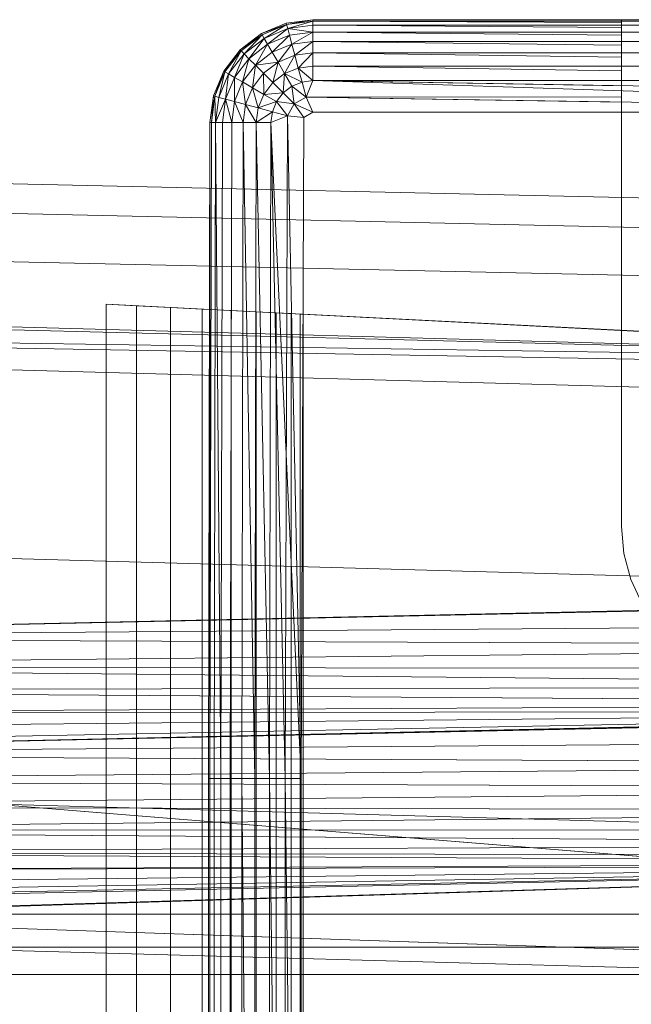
# Model space of a CAD drawing. Header units: metres. Extents: x 397.7 to 427.5, y 12.7 to 28.4.
# Tile 83 of 142: x 407.2228 to 407.3099, y 27.2862 to 27.4264. Entities that reach past the tile are written whole.
import ezdxf

# ---------------------------------------------------------------- set-up
doc = ezdxf.new("R2010")
doc.units = ezdxf.units.M
doc.layers.add('A-DETL-____-MBND', color=7, linetype='Continuous', lineweight=18)

# ---------------------------------------------------------------- blocks, each defined once
blk = doc.blocks.new('Family - Inodor P2-153281-05_CLI_AIRE_P2')
at = {"layer": 'A-DETL-____-MBND', "color": 253, "true_color": 0xaaaaaa}
for p, q in [((0.56991, 0.40094), (0.57344, 0.40241)), ((0.56991, 0.40094), (0.57344, 0.40241)), ((0.56991, 0.40094), (0.57344, 0.40241)), ((0.57344, 0.40241), (0.56991, 0.40094)), ((0.57344, 0.40241), (0.57723, 0.40291)), ((0.57344, 0.40241), (0.57723, 0.40291)), ((0.57344, 0.40241), (0.57723, 0.40291)), ((0.57723, 0.40291), (0.57344, 0.40241)), ((0.57349, 0.40221), (0.57344, 0.40241)), ((0.57349, 0.40221), (0.57344, 0.40241)), ((0.57344, 0.40241), (0.57349, 0.40221)), ((0.57723, 0.40291), (0.57349, 0.40221)), ((0.57723, 0.40291), (0.57349, 0.40221)), ((0.57723, 0.40271), (0.57349, 0.40221)), ((0.57723, 0.40271), (0.57349, 0.40221)), ((0.57723, 0.40271), (0.57349, 0.40221)), ((0.57723, 0.40271), (0.57365, 0.40164)), ((0.57723, 0.40271), (0.57365, 0.40164)), ((0.57723, 0.40291), (0.71226, 0.40291)), ((0.57723, 0.40291), (0.71226, 0.40291)), ((0.57723, 0.40291), (0.71226, 0.40291)), ((0.57723, 0.40271), (0.57723, 0.40291)), ((0.71226, 0.40291), (0.57723, 0.40291)), ((0.62119, 0.40284), (0.57723, 0.40291)), ((0.57723, 0.40271), (0.57723, 0.40291)), ((0.62119, 0.40284), (0.57723, 0.40291)), ((0.57723, 0.40291), (0.57723, 0.40271)), ((0.71226, 0.40271), (0.57723, 0.40271)), ((0.57723, 0.40211), (0.57723, 0.40271)), ((0.62119, 0.40271), (0.57723, 0.40271)), ((0.62119, 0.40251), (0.57723, 0.40271)), ((0.57723, 0.40271), (0.62119, 0.40271)), ((0.57723, 0.40211), (0.57723, 0.40271)), ((0.62119, 0.40251), (0.57723, 0.40271)), ((0.57723, 0.40271), (0.57723, 0.40211)), ((0.62119, 0.4029), (0.67979, 0.4029)), ((0.62119, 0.4029), (0.62119, 0.40284)), ((0.62119, 0.40271), (0.62119, 0.40284)), ((0.62119, 0.40251), (0.62119, 0.40271)), ((0.62119, 0.40211), (0.62119, 0.40251)), ((0.57349, 0.40221), (0.56991, 0.40094)), ((0.57349, 0.40221), (0.56991, 0.40094)), ((0.57349, 0.40221), (0.57001, 0.40077)), ((0.57349, 0.40221), (0.57001, 0.40077)), ((0.57349, 0.40221), (0.57001, 0.40077)), ((0.57349, 0.40221), (0.57031, 0.40025)), ((0.57349, 0.40221), (0.57031, 0.40025)), ((0.57365, 0.40164), (0.57031, 0.40025)), ((0.57365, 0.40164), (0.57031, 0.40025)), ((0.57365, 0.40164), (0.57031, 0.40025)), ((0.57365, 0.40164), (0.57079, 0.39941)), ((0.57365, 0.40164), (0.57079, 0.39941)), ((0.57365, 0.40164), (0.57349, 0.40221)), ((0.57365, 0.40164), (0.57349, 0.40221)), ((0.57349, 0.40221), (0.57365, 0.40164)), ((0.57723, 0.40211), (0.57365, 0.40164)), ((0.57723, 0.40211), (0.57365, 0.40164)), ((0.57723, 0.40211), (0.57365, 0.40164)), ((0.5739, 0.4007), (0.57365, 0.40164)), ((0.57723, 0.40114), (0.57365, 0.40164)), ((0.57365, 0.40164), (0.57723, 0.40114)), ((0.57365, 0.40164), (0.5739, 0.4007)), ((0.57365, 0.40164), (0.5739, 0.4007)), ((0.57723, 0.40114), (0.5739, 0.4007)), ((0.57723, 0.40114), (0.5739, 0.4007)), ((0.57723, 0.40114), (0.5739, 0.4007)), ((0.57723, 0.40114), (0.57424, 0.39942)), ((0.57723, 0.40114), (0.57424, 0.39942)), ((0.71226, 0.40211), (0.57723, 0.40211)), ((0.57723, 0.40211), (0.57723, 0.40114)), ((0.62119, 0.40211), (0.57723, 0.40211)), ((0.62119, 0.40179), (0.57723, 0.40211)), ((0.57723, 0.40211), (0.62119, 0.40211)), ((0.57723, 0.40211), (0.57723, 0.40114)), ((0.57723, 0.40114), (0.57723, 0.40211)), ((0.62119, 0.40179), (0.57723, 0.40211)), ((0.71226, 0.40114), (0.57723, 0.40114)), ((0.57723, 0.39982), (0.57723, 0.40114)), ((0.62119, 0.40114), (0.57723, 0.40114)), ((0.62119, 0.40071), (0.57723, 0.40114)), ((0.57723, 0.40114), (0.62119, 0.40114)), ((0.57723, 0.39982), (0.57723, 0.40114)), ((0.62119, 0.40071), (0.57723, 0.40114)), ((0.57723, 0.40114), (0.57723, 0.39982)), ((0.62119, 0.40179), (0.62119, 0.40211)), ((0.62119, 0.40114), (0.62119, 0.40179)), ((0.62119, 0.40071), (0.62119, 0.40114)), ((0.56687, 0.39862), (0.56991, 0.40094)), ((0.56687, 0.39862), (0.56991, 0.40094)), ((0.56687, 0.39862), (0.56991, 0.40094)), ((0.56991, 0.40094), (0.56687, 0.39862)), ((0.57001, 0.40077), (0.56687, 0.39862)), ((0.57001, 0.40077), (0.56687, 0.39862)), ((0.57001, 0.40077), (0.56702, 0.39847)), ((0.57001, 0.40077), (0.56702, 0.39847)), ((0.57001, 0.40077), (0.56702, 0.39847)), ((0.57001, 0.40077), (0.56744, 0.39805)), ((0.57001, 0.40077), (0.56744, 0.39805)), ((0.57031, 0.40025), (0.56744, 0.39805)), ((0.57031, 0.40025), (0.56744, 0.39805)), ((0.57031, 0.40025), (0.56744, 0.39805)), ((0.57031, 0.40025), (0.56812, 0.39736)), ((0.57031, 0.40025), (0.56812, 0.39736)), ((0.57001, 0.40077), (0.56991, 0.40094)), ((0.57001, 0.40077), (0.56991, 0.40094)), ((0.56991, 0.40094), (0.57001, 0.40077)), ((0.57031, 0.40025), (0.57001, 0.40077)), ((0.57031, 0.40025), (0.57001, 0.40077)), ((0.57001, 0.40077), (0.57031, 0.40025)), ((0.57079, 0.39941), (0.57031, 0.40025)), ((0.57079, 0.39941), (0.57031, 0.40025)), ((0.57031, 0.40025), (0.57079, 0.39941)), ((0.5739, 0.4007), (0.57079, 0.39941)), ((0.5739, 0.4007), (0.57079, 0.39941)), ((0.5739, 0.4007), (0.57079, 0.39941)), ((0.5739, 0.4007), (0.57145, 0.39827)), ((0.5739, 0.4007), (0.57145, 0.39827)), ((0.57424, 0.39942), (0.5739, 0.4007)), ((0.57424, 0.39942), (0.5739, 0.4007)), ((0.5739, 0.4007), (0.57424, 0.39942)), ((0.57723, 0.39982), (0.57424, 0.39942)), ((0.57723, 0.39982), (0.57424, 0.39942)), ((0.57723, 0.39982), (0.57424, 0.39942)), ((0.57723, 0.39982), (0.57466, 0.39785)), ((0.57723, 0.39982), (0.57466, 0.39785)), ((0.71226, 0.39982), (0.57723, 0.39982)), ((0.57723, 0.39819), (0.57723, 0.39982)), ((0.62119, 0.39982), (0.57723, 0.39982)), ((0.62119, 0.39929), (0.57723, 0.39982)), ((0.57723, 0.39982), (0.62119, 0.39982)), ((0.57723, 0.39819), (0.57723, 0.39982)), ((0.62119, 0.39929), (0.57723, 0.39982)), ((0.57723, 0.39982), (0.57723, 0.39819)), ((0.62119, 0.39982), (0.62119, 0.40071)), ((0.62119, 0.39929), (0.62119, 0.39982)), ((0.56455, 0.39558), (0.56687, 0.39862)), ((0.56455, 0.39558), (0.56687, 0.39862)), ((0.56455, 0.39558), (0.56687, 0.39862)), ((0.56687, 0.39862), (0.56455, 0.39558)), ((0.56687, 0.39862), (0.56472, 0.39548)), ((0.56687, 0.39862), (0.56472, 0.39548)), ((0.56702, 0.39847), (0.56472, 0.39548)), ((0.56702, 0.39847), (0.56472, 0.39548)), ((0.56702, 0.39847), (0.56472, 0.39548)), ((0.56702, 0.39847), (0.56524, 0.39518)), ((0.56702, 0.39847), (0.56524, 0.39518)), ((0.56702, 0.39847), (0.56687, 0.39862)), ((0.56702, 0.39847), (0.56687, 0.39862)), ((0.56687, 0.39862), (0.56702, 0.39847)), ((0.56744, 0.39805), (0.56702, 0.39847)), ((0.56744, 0.39805), (0.56702, 0.39847)), ((0.56702, 0.39847), (0.56744, 0.39805)), ((0.57079, 0.39941), (0.56812, 0.39736)), ((0.57079, 0.39941), (0.56812, 0.39736)), ((0.57079, 0.39941), (0.56812, 0.39736)), ((0.57079, 0.39941), (0.56906, 0.39643)), ((0.57079, 0.39941), (0.56906, 0.39643)), ((0.57145, 0.39827), (0.56906, 0.39643)), ((0.57145, 0.39827), (0.56906, 0.39643)), ((0.57145, 0.39827), (0.56906, 0.39643)), ((0.57145, 0.39827), (0.57079, 0.39941)), ((0.57145, 0.39827), (0.57079, 0.39941)), ((0.57079, 0.39941), (0.57145, 0.39827)), ((0.57424, 0.39942), (0.57145, 0.39827)), ((0.57424, 0.39942), (0.57145, 0.39827)), ((0.57424, 0.39942), (0.57145, 0.39827)), ((0.57227, 0.39686), (0.57145, 0.39827)), ((0.57227, 0.39686), (0.57145, 0.39827)), ((0.57145, 0.39827), (0.57227, 0.39686)), ((0.57424, 0.39942), (0.57227, 0.39686)), ((0.57424, 0.39942), (0.57227, 0.39686)), ((0.57466, 0.39785), (0.57424, 0.39942)), ((0.57466, 0.39785), (0.57424, 0.39942)), ((0.57424, 0.39942), (0.57466, 0.39785)), ((0.57723, 0.39819), (0.57466, 0.39785)), ((0.57723, 0.39819), (0.57466, 0.39785)), ((0.57723, 0.39819), (0.57466, 0.39785)), ((0.57723, 0.39819), (0.57515, 0.39603)), ((0.57723, 0.39819), (0.57515, 0.39603)), ((0.71226, 0.39819), (0.57723, 0.39819)), ((0.57723, 0.39631), (0.57723, 0.39819)), ((0.62119, 0.39819), (0.57723, 0.39819)), ((0.62119, 0.39758), (0.57723, 0.39819)), ((0.57723, 0.39819), (0.62119, 0.39819)), ((0.57723, 0.39631), (0.57723, 0.39819)), ((0.62119, 0.39758), (0.57723, 0.39819)), ((0.57723, 0.39819), (0.57723, 0.39631)), ((0.62119, 0.39819), (0.62119, 0.39929)), ((0.62119, 0.39758), (0.62119, 0.39819)), ((0.56744, 0.39805), (0.56524, 0.39518)), ((0.56744, 0.39805), (0.56524, 0.39518)), ((0.56744, 0.39805), (0.56524, 0.39518)), ((0.56744, 0.39805), (0.56608, 0.3947)), ((0.56744, 0.39805), (0.56608, 0.3947)), ((0.56812, 0.39736), (0.56608, 0.3947)), ((0.56812, 0.39736), (0.56608, 0.3947)), ((0.56812, 0.39736), (0.56608, 0.3947)), ((0.56812, 0.39736), (0.56722, 0.39404)), ((0.56812, 0.39736), (0.56722, 0.39404)), ((0.56812, 0.39736), (0.56744, 0.39805)), ((0.56812, 0.39736), (0.56744, 0.39805)), ((0.56744, 0.39805), (0.56812, 0.39736)), ((0.56906, 0.39643), (0.56812, 0.39736)), ((0.56906, 0.39643), (0.56812, 0.39736)), ((0.56812, 0.39736), (0.56906, 0.39643)), ((0.57227, 0.39686), (0.56906, 0.39643)), ((0.57227, 0.39686), (0.56906, 0.39643)), ((0.57227, 0.39686), (0.57021, 0.39528)), ((0.57227, 0.39686), (0.57021, 0.39528)), ((0.57227, 0.39686), (0.57021, 0.39528)), ((0.57227, 0.39686), (0.57154, 0.39395)), ((0.57227, 0.39686), (0.57154, 0.39395)), ((0.57466, 0.39785), (0.57227, 0.39686)), ((0.57466, 0.39785), (0.57227, 0.39686)), ((0.57466, 0.39785), (0.57227, 0.39686)), ((0.57321, 0.39523), (0.57227, 0.39686)), ((0.57321, 0.39523), (0.57227, 0.39686)), ((0.57227, 0.39686), (0.57321, 0.39523)), ((0.57466, 0.39785), (0.57321, 0.39523)), ((0.57466, 0.39785), (0.57321, 0.39523)), ((0.57515, 0.39603), (0.57466, 0.39785)), ((0.57515, 0.39603), (0.57466, 0.39785)), ((0.57466, 0.39785), (0.57515, 0.39603)), ((0.62119, 0.39631), (0.62119, 0.39758)), ((0.56308, 0.39205), (0.56455, 0.39558)), ((0.56308, 0.39205), (0.56455, 0.39558)), ((0.56308, 0.39205), (0.56455, 0.39558)), ((0.56455, 0.39558), (0.56308, 0.39205)), ((0.56455, 0.39558), (0.56328, 0.392)), ((0.56455, 0.39558), (0.56328, 0.392)), ((0.56472, 0.39548), (0.56328, 0.392)), ((0.56472, 0.39548), (0.56328, 0.392)), ((0.56472, 0.39548), (0.56328, 0.392)), ((0.56472, 0.39548), (0.56385, 0.39184)), ((0.56472, 0.39548), (0.56385, 0.39184)), ((0.56472, 0.39548), (0.56455, 0.39558)), ((0.56472, 0.39548), (0.56455, 0.39558)), ((0.56455, 0.39558), (0.56472, 0.39548)), ((0.56524, 0.39518), (0.56472, 0.39548)), ((0.56524, 0.39518), (0.56472, 0.39548)), ((0.56472, 0.39548), (0.56524, 0.39518)), ((0.56906, 0.39643), (0.56722, 0.39404)), ((0.56906, 0.39643), (0.56722, 0.39404)), ((0.56906, 0.39643), (0.56722, 0.39404)), ((0.56906, 0.39643), (0.56863, 0.39322)), ((0.56906, 0.39643), (0.56863, 0.39322)), ((0.57021, 0.39528), (0.56906, 0.39643)), ((0.57021, 0.39528), (0.56906, 0.39643)), ((0.56906, 0.39643), (0.57021, 0.39528)), ((0.57515, 0.39603), (0.57321, 0.39523)), ((0.57515, 0.39603), (0.57321, 0.39523)), ((0.57515, 0.39603), (0.57321, 0.39523)), ((0.57723, 0.39631), (0.57515, 0.39603)), ((0.57723, 0.39631), (0.57515, 0.39603)), ((0.57723, 0.39631), (0.57515, 0.39603)), ((0.57515, 0.39603), (0.57569, 0.39402)), ((0.57723, 0.39423), (0.57515, 0.39603)), ((0.57515, 0.39603), (0.57569, 0.39402)), ((0.57515, 0.39603), (0.57723, 0.39423)), ((0.57515, 0.39603), (0.57569, 0.39402)), ((0.71226, 0.39631), (0.57723, 0.39631)), ((0.57723, 0.39631), (0.57723, 0.39423)), ((0.62119, 0.39631), (0.57723, 0.39631)), ((0.62119, 0.39563), (0.57723, 0.39631)), ((0.57723, 0.39631), (0.62119, 0.39631)), ((0.57723, 0.39631), (0.57723, 0.39423)), ((0.57723, 0.39423), (0.57723, 0.39631)), ((0.62119, 0.39563), (0.57723, 0.39631)), ((0.62119, 0.39563), (0.62119, 0.39631)), ((0.62119, 0.39423), (0.62119, 0.39563)), ((0.56524, 0.39518), (0.56385, 0.39184)), ((0.56524, 0.39518), (0.56385, 0.39184)), ((0.56524, 0.39518), (0.56385, 0.39184)), ((0.56524, 0.39518), (0.56479, 0.39159)), ((0.56524, 0.39518), (0.56479, 0.39159)), ((0.56608, 0.3947), (0.56479, 0.39159)), ((0.56608, 0.3947), (0.56479, 0.39159)), ((0.56608, 0.3947), (0.56479, 0.39159)), ((0.56608, 0.3947), (0.56524, 0.39518)), ((0.56608, 0.3947), (0.56524, 0.39518)), ((0.56524, 0.39518), (0.56608, 0.3947)), ((0.56608, 0.3947), (0.56607, 0.39125)), ((0.56608, 0.3947), (0.56607, 0.39125)), ((0.56722, 0.39404), (0.56607, 0.39125)), ((0.56722, 0.39404), (0.56607, 0.39125)), ((0.56722, 0.39404), (0.56607, 0.39125)), ((0.56722, 0.39404), (0.56608, 0.3947)), ((0.56722, 0.39404), (0.56608, 0.3947)), ((0.56608, 0.3947), (0.56722, 0.39404)), ((0.56863, 0.39322), (0.56722, 0.39404)), ((0.56863, 0.39322), (0.56722, 0.39404)), ((0.56722, 0.39404), (0.56863, 0.39322)), ((0.56722, 0.39404), (0.56764, 0.39083)), ((0.56722, 0.39404), (0.56764, 0.39083)), ((0.57021, 0.39528), (0.56863, 0.39322)), ((0.57021, 0.39528), (0.56863, 0.39322)), ((0.57021, 0.39528), (0.56863, 0.39322)), ((0.57154, 0.39395), (0.57021, 0.39528)), ((0.57154, 0.39395), (0.57021, 0.39528)), ((0.57021, 0.39528), (0.57154, 0.39395)), ((0.57021, 0.39528), (0.57026, 0.39228)), ((0.57021, 0.39528), (0.57026, 0.39228)), ((0.57321, 0.39523), (0.57154, 0.39395)), ((0.57321, 0.39523), (0.57154, 0.39395)), ((0.57321, 0.39523), (0.57154, 0.39395)), ((0.57321, 0.39523), (0.57301, 0.39248)), ((0.57321, 0.39523), (0.57301, 0.39248)), ((0.57425, 0.39343), (0.57321, 0.39523)), ((0.57569, 0.39402), (0.57321, 0.39523)), ((0.57321, 0.39523), (0.57569, 0.39402)), ((0.57321, 0.39523), (0.57425, 0.39343)), ((0.57321, 0.39523), (0.57425, 0.39343)), ((0.57569, 0.39402), (0.57425, 0.39343)), ((0.57569, 0.39402), (0.57425, 0.39343)), ((0.57569, 0.39402), (0.57425, 0.39343)), ((0.57723, 0.39423), (0.57569, 0.39402)), ((0.57723, 0.39423), (0.57569, 0.39402)), ((0.57723, 0.39423), (0.57569, 0.39402)), ((0.57626, 0.39188), (0.57569, 0.39402)), ((0.57626, 0.39188), (0.57569, 0.39402)), ((0.57569, 0.39402), (0.57626, 0.39188)), ((0.57723, 0.39423), (0.57626, 0.39188)), ((0.57723, 0.39423), (0.57626, 0.39188)), ((0.57626, 0.39188), (0.57723, 0.39423)), ((0.71226, 0.39423), (0.57723, 0.39423)), ((0.71226, 0.39201), (0.57723, 0.39423)), ((0.71226, 0.38973), (0.57723, 0.39423)), ((0.62119, 0.39423), (0.57723, 0.39423)), ((0.62119, 0.3935), (0.57723, 0.39423)), ((0.57723, 0.39423), (0.62119, 0.39423)), ((0.62119, 0.3935), (0.57723, 0.39423)), ((0.62119, 0.3935), (0.62119, 0.39423)), ((0.56863, 0.39322), (0.56764, 0.39083)), ((0.56863, 0.39322), (0.56764, 0.39083)), ((0.56863, 0.39322), (0.56764, 0.39083)), ((0.57026, 0.39228), (0.56863, 0.39322)), ((0.57026, 0.39228), (0.56863, 0.39322)), ((0.56863, 0.39322), (0.57026, 0.39228)), ((0.56863, 0.39322), (0.56946, 0.39034)), ((0.56863, 0.39322), (0.56946, 0.39034)), ((0.57154, 0.39395), (0.57026, 0.39228)), ((0.57154, 0.39395), (0.57026, 0.39228)), ((0.57154, 0.39395), (0.57026, 0.39228)), ((0.57301, 0.39248), (0.57154, 0.39395)), ((0.57301, 0.39248), (0.57154, 0.39395)), ((0.57154, 0.39395), (0.57301, 0.39248)), ((0.57425, 0.39343), (0.57301, 0.39248)), ((0.57425, 0.39343), (0.57301, 0.39248)), ((0.57425, 0.39343), (0.57301, 0.39248)), ((0.57626, 0.39188), (0.57425, 0.39343)), ((0.57425, 0.39343), (0.57458, 0.39091)), ((0.57626, 0.39188), (0.57425, 0.39343)), ((0.57425, 0.39343), (0.57458, 0.39091)), ((0.57425, 0.39343), (0.57626, 0.39188)), ((0.57425, 0.39343), (0.57458, 0.39091)), ((0.62119, 0.39192), (0.62119, 0.3935)), ((0.56258, 0.38826), (0.56308, 0.39205)), ((0.56258, 0.38826), (0.56308, 0.39205)), ((0.56258, 0.38826), (0.56308, 0.39205)), ((0.56308, 0.39205), (0.56258, 0.38826)), ((0.56308, 0.39205), (0.56278, 0.38826)), ((0.56308, 0.39205), (0.56278, 0.38826)), ((0.56328, 0.392), (0.56278, 0.38826)), ((0.56328, 0.392), (0.56278, 0.38826)), ((0.56328, 0.392), (0.56278, 0.38826)), ((0.56328, 0.392), (0.56308, 0.39205)), ((0.56328, 0.392), (0.56308, 0.39205)), ((0.56308, 0.39205), (0.56328, 0.392)), ((0.56385, 0.39184), (0.56328, 0.392)), ((0.56385, 0.39184), (0.56328, 0.392)), ((0.56328, 0.392), (0.56385, 0.39184)), ((0.56328, 0.392), (0.56338, 0.38826)), ((0.56328, 0.392), (0.56338, 0.38826)), ((0.56385, 0.39184), (0.56338, 0.38826)), ((0.56385, 0.39184), (0.56338, 0.38826)), ((0.56385, 0.39184), (0.56338, 0.38826)), ((0.56479, 0.39159), (0.56338, 0.38826)), ((0.56479, 0.39159), (0.56338, 0.38826)), ((0.56479, 0.39159), (0.56385, 0.39184)), ((0.56479, 0.39159), (0.56385, 0.39184)), ((0.56385, 0.39184), (0.56479, 0.39159)), ((0.56435, 0.38826), (0.56479, 0.39159)), ((0.56479, 0.39159), (0.56435, 0.38826)), ((0.56479, 0.39159), (0.56435, 0.38826)), ((0.56607, 0.39125), (0.56479, 0.39159)), ((0.56607, 0.39125), (0.56479, 0.39159)), ((0.56479, 0.39159), (0.56607, 0.39125)), ((0.56479, 0.39159), (0.56567, 0.38826)), ((0.56479, 0.39159), (0.56567, 0.38826)), ((0.56607, 0.39125), (0.56567, 0.38826)), ((0.56607, 0.39125), (0.56567, 0.38826)), ((0.56607, 0.39125), (0.56567, 0.38826)), ((0.56764, 0.39083), (0.56607, 0.39125)), ((0.56764, 0.39083), (0.56607, 0.39125)), ((0.56607, 0.39125), (0.56764, 0.39083)), ((0.56607, 0.39125), (0.5673, 0.38826)), ((0.56607, 0.39125), (0.5673, 0.38826)), ((0.57026, 0.39228), (0.56946, 0.39034)), ((0.57026, 0.39228), (0.56946, 0.39034)), ((0.57026, 0.39228), (0.56946, 0.39034)), ((0.57206, 0.39124), (0.56946, 0.39034)), ((0.57206, 0.39124), (0.56946, 0.39034)), ((0.57301, 0.39248), (0.57026, 0.39228)), ((0.57301, 0.39248), (0.57026, 0.39228)), ((0.57206, 0.39124), (0.57026, 0.39228)), ((0.57206, 0.39124), (0.57026, 0.39228)), ((0.57026, 0.39228), (0.57206, 0.39124)), ((0.57206, 0.39124), (0.57147, 0.3898)), ((0.57206, 0.39124), (0.57147, 0.3898)), ((0.57206, 0.39124), (0.57147, 0.3898)), ((0.57301, 0.39248), (0.57206, 0.39124)), ((0.57301, 0.39248), (0.57206, 0.39124)), ((0.57301, 0.39248), (0.57206, 0.39124)), ((0.57458, 0.39091), (0.57206, 0.39124)), ((0.57361, 0.38923), (0.57206, 0.39124)), ((0.57458, 0.39091), (0.57206, 0.39124)), ((0.57206, 0.39124), (0.57458, 0.39091)), ((0.57206, 0.39124), (0.57361, 0.38923)), ((0.57206, 0.39124), (0.57361, 0.38923)), ((0.57458, 0.39091), (0.57301, 0.39248)), ((0.57458, 0.39091), (0.57301, 0.39248)), ((0.57301, 0.39248), (0.57458, 0.39091)), ((0.57626, 0.39188), (0.57458, 0.39091)), ((0.57626, 0.39188), (0.57458, 0.39091)), ((0.62119, 0.39192), (0.57626, 0.39188)), ((0.57626, 0.39188), (0.62119, 0.39192)), ((0.71226, 0.38973), (0.57626, 0.39188)), ((0.57626, 0.39188), (0.57723, 0.38973)), ((0.62119, 0.39117), (0.57626, 0.39188)), ((0.57723, 0.38973), (0.57626, 0.39188)), ((0.62119, 0.39117), (0.57626, 0.39188)), ((0.57626, 0.39188), (0.57723, 0.38973)), ((0.62119, 0.39117), (0.62119, 0.39192)), ((0.62119, 0.38973), (0.62119, 0.39117)), ((0.56764, 0.39083), (0.5673, 0.38826)), ((0.56764, 0.39083), (0.5673, 0.38826)), ((0.56764, 0.39083), (0.5673, 0.38826)), ((0.56946, 0.39034), (0.56764, 0.39083)), ((0.56946, 0.39034), (0.56764, 0.39083)), ((0.56764, 0.39083), (0.56946, 0.39034)), ((0.56764, 0.39083), (0.56918, 0.38826)), ((0.56764, 0.39083), (0.56918, 0.38826)), ((0.56946, 0.39034), (0.56918, 0.38826)), ((0.56946, 0.39034), (0.56918, 0.38826)), ((0.56946, 0.39034), (0.56918, 0.38826)), ((0.57147, 0.3898), (0.56918, 0.38826)), ((0.57147, 0.3898), (0.56918, 0.38826)), ((0.57147, 0.3898), (0.56946, 0.39034)), ((0.57147, 0.3898), (0.56946, 0.39034)), ((0.56946, 0.39034), (0.57147, 0.3898)), ((0.57126, 0.38826), (0.57147, 0.3898)), ((0.57147, 0.3898), (0.57126, 0.38826)), ((0.57147, 0.3898), (0.57126, 0.38826)), ((0.57361, 0.38923), (0.57147, 0.3898)), ((0.57361, 0.38923), (0.57147, 0.3898)), ((0.57147, 0.3898), (0.57361, 0.38923)), ((0.57458, 0.39091), (0.57361, 0.38923)), ((0.57458, 0.39091), (0.57361, 0.38923)), ((0.57458, 0.39091), (0.57361, 0.38923)), ((0.57596, 0.38899), (0.57458, 0.39091)), ((0.57723, 0.38973), (0.57458, 0.39091)), ((0.57458, 0.39091), (0.57723, 0.38973)), ((0.57458, 0.39091), (0.57596, 0.38899)), ((0.57458, 0.39091), (0.57596, 0.38899)), ((0.57361, 0.38923), (0.57126, 0.38826)), ((0.57361, 0.38923), (0.57126, 0.38826)), ((0.57361, 0.38923), (0.57126, 0.38826)), ((0.57361, 0.38923), (0.57328, 0.29485)), ((0.57361, 0.38923), (0.57328, 0.29485)), ((0.57596, 0.38899), (0.57361, 0.38923)), ((0.57596, 0.38899), (0.57361, 0.38923)), ((0.57596, 0.38899), (0.57361, 0.38923)), ((0.57556, 0.29485), (0.57361, 0.38923)), ((0.57361, 0.38923), (0.57556, 0.29485)), ((0.57596, 0.38899), (0.57556, 0.29485)), ((0.57596, 0.38899), (0.57556, 0.29485)), ((0.57596, 0.38899), (0.57556, 0.29485)), ((0.57723, 0.38973), (0.57596, 0.38899)), ((0.57723, 0.38973), (0.57596, 0.38899)), ((0.57723, 0.38973), (0.57596, 0.38899)), ((0.71226, 0.38973), (0.57723, 0.38973)), ((0.62119, 0.38973), (0.57723, 0.38973)), ((0.57723, 0.38973), (0.62119, 0.38973)), ((0.62119, 0.38949), (0.62119, 0.38973)), ((0.62119, 0.38949), (0.62119, 0.35922)), ((0.56238, 0.29485), (0.56258, 0.38826)), ((0.56258, 0.38826), (0.56238, 0.29485)), ((0.56258, 0.01465), (0.56258, 0.38826)), ((0.56258, 0.01465), (0.56258, 0.38826)), ((0.56278, 0.38826), (0.56258, 0.38826)), ((0.56278, 0.38826), (0.56258, 0.29485)), ((0.56278, 0.38826), (0.56258, 0.38826)), ((0.56278, 0.38826), (0.56258, 0.29485)), ((0.56278, 0.38826), (0.56258, 0.29485)), ((0.56278, 0.38826), (0.56258, 0.38826)), ((0.56258, 0.29485), (0.56258, 0.38826)), ((0.56258, 0.38826), (0.56258, 0.29485)), ((0.56338, 0.38826), (0.56278, 0.38826)), ((0.56338, 0.38826), (0.56278, 0.38826)), ((0.56338, 0.38826), (0.56278, 0.38826)), ((0.56338, 0.38826), (0.56318, 0.29485)), ((0.56338, 0.38826), (0.56318, 0.29485)), ((0.56338, 0.38826), (0.56318, 0.29485)), ((0.56435, 0.38826), (0.56338, 0.38826)), ((0.56435, 0.38826), (0.56338, 0.38826)), ((0.56435, 0.38826), (0.56338, 0.38826)), ((0.56415, 0.29485), (0.56338, 0.38826)), ((0.56338, 0.38826), (0.56415, 0.29485)), ((0.56435, 0.38826), (0.56415, 0.29485)), ((0.56435, 0.38826), (0.56415, 0.29485)), ((0.56435, 0.38826), (0.56415, 0.29485)), ((0.56567, 0.38826), (0.56435, 0.38826)), ((0.56567, 0.38826), (0.56435, 0.38826)), ((0.56567, 0.38826), (0.56435, 0.38826)), ((0.56567, 0.38826), (0.56547, 0.29485)), ((0.56567, 0.38826), (0.56547, 0.29485)), ((0.56567, 0.38826), (0.56547, 0.29485)), ((0.5673, 0.38826), (0.56567, 0.38826)), ((0.5673, 0.38826), (0.56567, 0.38826)), ((0.5673, 0.38826), (0.56567, 0.38826)), ((0.5673, 0.38826), (0.5671, 0.29485)), ((0.5673, 0.38826), (0.5671, 0.29485)), ((0.5673, 0.38826), (0.5671, 0.29485)), ((0.56918, 0.38826), (0.5673, 0.38826)), ((0.56918, 0.38826), (0.5673, 0.38826)), ((0.56918, 0.38826), (0.5673, 0.38826)), ((0.56898, 0.29485), (0.5673, 0.38826)), ((0.5673, 0.38826), (0.56898, 0.29485)), ((0.56918, 0.38826), (0.56898, 0.29485)), ((0.56918, 0.38826), (0.56898, 0.29485)), ((0.56918, 0.38826), (0.56898, 0.29485)), ((0.57126, 0.38826), (0.56918, 0.38826)), ((0.57126, 0.38826), (0.56918, 0.38826)), ((0.57126, 0.38826), (0.56918, 0.38826)), ((0.57106, 0.29485), (0.56918, 0.38826)), ((0.56918, 0.38826), (0.57106, 0.29485)), ((0.57126, 0.38826), (0.57106, 0.29485)), ((0.57126, 0.38826), (0.57106, 0.29485)), ((0.57126, 0.38826), (0.57106, 0.29485)), ((0.57556, 0.29485), (0.57126, 0.38826)), ((0.57328, 0.29485), (0.57126, 0.38826)), ((0.57328, 0.29485), (0.57126, 0.38826)), ((0.57126, 0.38826), (0.57328, 0.29485)), ((0.72747, 0.37522), (0.40793, 0.38234)), ((0.72747, 0.37522), (0.40793, 0.38234)), ((0.72725, 0.371), (0.40776, 0.37812)), ((0.72725, 0.371), (0.40776, 0.37812)), ((0.72691, 0.36417), (0.40749, 0.37128)), ((0.72691, 0.36417), (0.40749, 0.37128)), ((0.21652, 0.36797), (0.7262, 0.35389)), ((0.7262, 0.35389), (0.21652, 0.36678)), ((0.7262, 0.35389), (0.21652, 0.36184)), ((0.7262, 0.35271), (0.21652, 0.36184)), ((0.7262, 0.34776), (0.21652, 0.36184)), ((0.55211, 0.36218), (0.54781, 0.3624)), ((0.54781, 0.3624), (0.54781, 0.04228)), ((0.54781, 0.3624), (0.71226, 0.35403)), ((0.55211, 0.04249), (0.55211, 0.36218)), ((0.55695, 0.36194), (0.55211, 0.36218)), ((0.55695, 0.04274), (0.55695, 0.36194)), ((0.56149, 0.36171), (0.55695, 0.36194)), ((0.56149, 0.04297), (0.56149, 0.36171)), ((0.56559, 0.3615), (0.56149, 0.36171)), ((0.5656, 0.04318), (0.56559, 0.3615)), ((0.56914, 0.36132), (0.56559, 0.3615)), ((0.56914, 0.04336), (0.56914, 0.36132)), ((0.57201, 0.36117), (0.56914, 0.36132)), ((0.57201, 0.04351), (0.57201, 0.36117)), ((0.57413, 0.36106), (0.57201, 0.36117)), ((0.57413, 0.04361), (0.57413, 0.36106)), ((0.57542, 0.361), (0.57413, 0.36106)), ((0.57542, 0.04368), (0.57542, 0.361)), ((0.57586, 0.36098), (0.57542, 0.361)), ((0.57586, 0.0437), (0.57586, 0.36098)), ((0.71226, 0.35403), (0.57586, 0.36098)), ((0.62119, 0.35922), (0.62119, 0.35813)), ((0.62119, 0.35813), (0.62119, 0.33073)), ((0.7262, 0.32087), (0.21652, 0.33495)), ((0.62119, 0.33073), (0.62152, 0.32692)), ((0.62251, 0.32322), (0.62152, 0.32692)), ((0.62251, 0.32322), (0.62413, 0.31974)), ((0.44565, 0.31489), (0.7262, 0.32102)), ((0.72555, 0.32088), (0.44565, 0.31489)), ((0.72555, 0.32088), (0.44565, 0.31489)), ((0.72555, 0.31713), (0.44565, 0.31489)), ((0.72555, 0.31713), (0.44565, 0.31489)), ((0.72555, 0.31371), (0.44565, 0.31489)), ((0.44565, 0.31489), (0.72555, 0.31371)), ((0.72555, 0.31371), (0.44566, 0.31079)), ((0.72555, 0.31371), (0.44566, 0.31079)), ((0.72555, 0.31043), (0.44566, 0.31079)), ((0.44566, 0.31079), (0.72555, 0.31043)), ((0.44566, 0.31079), (0.72555, 0.30799)), ((0.44566, 0.31079), (0.72555, 0.30799)), ((0.72555, 0.30799), (0.44566, 0.30737)), ((0.72555, 0.30799), (0.44566, 0.30737)), ((0.72555, 0.30554), (0.44566, 0.30737)), ((0.44566, 0.30737), (0.72555, 0.30554)), ((0.72555, 0.30554), (0.44566, 0.30409)), ((0.72555, 0.30554), (0.44566, 0.30409)), ((0.72555, 0.30454), (0.44566, 0.30409)), ((0.72555, 0.30454), (0.44566, 0.30165)), ((0.72555, 0.30454), (0.44566, 0.30409)), ((0.72555, 0.30454), (0.44566, 0.2992)), ((0.72555, 0.30454), (0.44566, 0.30165)), ((0.72555, 0.30454), (0.44566, 0.2992)), ((0.44571, 0.29829), (0.7262, 0.30443)), ((0.7256, 0.30429), (0.44571, 0.29829)), ((0.7256, 0.30429), (0.44571, 0.29829)), ((0.72555, 0.30454), (0.44572, 0.2982)), ((0.72555, 0.30454), (0.44572, 0.2982)), ((0.7256, 0.30052), (0.44571, 0.29829)), ((0.7256, 0.30052), (0.44571, 0.29829)), ((0.7262, 0.28584), (0.21652, 0.29991)), ((0.7256, 0.29687), (0.44571, 0.29829)), ((0.44571, 0.29829), (0.7256, 0.29687)), ((0.72561, 0.27553), (0.44572, 0.2982)), ((0.44572, 0.2982), (0.72561, 0.27553)), ((0.7256, 0.29687), (0.44571, 0.29452)), ((0.7256, 0.29687), (0.44571, 0.29452)), ((0.7256, 0.29343), (0.44571, 0.29452)), ((0.44571, 0.29452), (0.7256, 0.29343)), ((0.56258, 0.29485), (0.56238, 0.29485)), ((0.56238, 0.10805), (0.56238, 0.29485)), ((0.56258, 0.29485), (0.56238, 0.29485)), ((0.56258, 0.29485), (0.56238, 0.29485)), ((0.56238, 0.29485), (0.56238, 0.10805)), ((0.56318, 0.29485), (0.56258, 0.29485)), ((0.56258, 0.29485), (0.56258, 0.10805)), ((0.56318, 0.29485), (0.56258, 0.29485)), ((0.56318, 0.29485), (0.56258, 0.29485)), ((0.56258, 0.29485), (0.56258, 0.10805)), ((0.56258, 0.29485), (0.56258, 0.10805)), ((0.56415, 0.29485), (0.56318, 0.29485)), ((0.56318, 0.29485), (0.56318, 0.10805)), ((0.56415, 0.29485), (0.56318, 0.29485)), ((0.56415, 0.29485), (0.56318, 0.29485)), ((0.56318, 0.29485), (0.56318, 0.10805)), ((0.56318, 0.29485), (0.56318, 0.10805)), ((0.56547, 0.29485), (0.56415, 0.29485)), ((0.56415, 0.29485), (0.56415, 0.10805)), ((0.56547, 0.29485), (0.56415, 0.29485)), ((0.56547, 0.29485), (0.56415, 0.29485)), ((0.56415, 0.29485), (0.56415, 0.10805)), ((0.56415, 0.29485), (0.56415, 0.10805)), ((0.56547, 0.29485), (0.56547, 0.10805)), ((0.5671, 0.29485), (0.56547, 0.29485)), ((0.5671, 0.29485), (0.56547, 0.29485)), ((0.56547, 0.29485), (0.56547, 0.10805)), ((0.56547, 0.29485), (0.56547, 0.10805)), ((0.5671, 0.29485), (0.5671, 0.10805)), ((0.56898, 0.29485), (0.5671, 0.29485)), ((0.56898, 0.29485), (0.5671, 0.29485)), ((0.56898, 0.10805), (0.5671, 0.29485)), ((0.5671, 0.29485), (0.5671, 0.10805)), ((0.5671, 0.29485), (0.56898, 0.10805)), ((0.5671, 0.29485), (0.5671, 0.10805)), ((0.56898, 0.29485), (0.56898, 0.10805)), ((0.57106, 0.29485), (0.56898, 0.29485)), ((0.57106, 0.29485), (0.56898, 0.29485)), ((0.56898, 0.29485), (0.56898, 0.10805)), ((0.56898, 0.29485), (0.56898, 0.10805)), ((0.57106, 0.29485), (0.57106, 0.10805)), ((0.57328, 0.29485), (0.57106, 0.29485)), ((0.57328, 0.29485), (0.57106, 0.29485)), ((0.57328, 0.10805), (0.57106, 0.29485)), ((0.57106, 0.29485), (0.57106, 0.10805)), ((0.57106, 0.29485), (0.57328, 0.10805)), ((0.57106, 0.29485), (0.57106, 0.10805)), ((0.57328, 0.29485), (0.57328, 0.10805)), ((0.57556, 0.29485), (0.57328, 0.29485)), ((0.57556, 0.29485), (0.57328, 0.29485)), ((0.57556, 0.10805), (0.57328, 0.29485)), ((0.57328, 0.29485), (0.57328, 0.10805)), ((0.57328, 0.29485), (0.57556, 0.10805)), ((0.57328, 0.29485), (0.57328, 0.10805)), ((0.57556, 0.29485), (0.57556, 0.10805)), ((0.57556, 0.29485), (0.57556, 0.10805)), ((0.57556, 0.29485), (0.57556, 0.10805)), ((0.7256, 0.29343), (0.44571, 0.29086)), ((0.7256, 0.29343), (0.44571, 0.29086)), ((0.7256, 0.29033), (0.44571, 0.29086)), ((0.44571, 0.29086), (0.7256, 0.29033)), ((0.7256, 0.29033), (0.44571, 0.28743)), ((0.7256, 0.29033), (0.44571, 0.28743)), ((0.7256, 0.28766), (0.44571, 0.28743)), ((0.7256, 0.28766), (0.44571, 0.28743)), ((0.7256, 0.28548), (0.44571, 0.28743)), ((0.44571, 0.28743), (0.7256, 0.28548)), ((0.7256, 0.28548), (0.44571, 0.28433)), ((0.7256, 0.28548), (0.44571, 0.28433)), ((0.7256, 0.28388), (0.44571, 0.28433)), ((0.44571, 0.28433), (0.7256, 0.28388)), ((0.44571, 0.28433), (0.7256, 0.2829)), ((0.44571, 0.28433), (0.7256, 0.2829)), ((0.7256, 0.28259), (0.2042, 0.26645)), ((0.7256, 0.28259), (0.21593, 0.26697)), ((0.7256, 0.28259), (0.21593, 0.26697)), ((0.7256, 0.2829), (0.44571, 0.28165)), ((0.7256, 0.2829), (0.44571, 0.28165)), ((0.7256, 0.28259), (0.44571, 0.27659)), ((0.7256, 0.28259), (0.44571, 0.27659)), ((0.7256, 0.28259), (0.44571, 0.27659)), ((0.7256, 0.28259), (0.44571, 0.28165)), ((0.7256, 0.28259), (0.44571, 0.27948)), ((0.7256, 0.28259), (0.44571, 0.28165)), ((0.7256, 0.28259), (0.44571, 0.27788)), ((0.7256, 0.28259), (0.44571, 0.27948)), ((0.7256, 0.28259), (0.44571, 0.2769)), ((0.7256, 0.28259), (0.44571, 0.27788)), ((0.7256, 0.28259), (0.44571, 0.27659)), ((0.7256, 0.28259), (0.44571, 0.2769)), ((0.7262, 0.26508), (0.21652, 0.27916)), ((0.72561, 0.26697), (0.44571, 0.27659)), ((0.44571, 0.27659), (0.72561, 0.26697)), ((0.72561, 0.27553), (0.44571, 0.27553)), ((0.72561, 0.27553), (0.44571, 0.27553)), ((0.72561, 0.27086), (0.44571, 0.27086)), ((0.72561, 0.27086), (0.44571, 0.27086)), ((0.72561, 0.26697), (0.44571, 0.26697)), ((0.72561, 0.26697), (0.44571, 0.26697)), ((0.44571, 0.26697), (0.72561, 0.26697)), ((0.72561, 0.26697), (0.44571, 0.26697))]:
    blk.add_line(p, q, dxfattribs=at)
blk = doc.blocks.new('LONDR55-XX_ZZ-ARQ-CAA-M3D-Londres55_ifc-1-05_CLI_AIRE_P2')
at = {"layer": 'A-DETL-____-MBND', "color": 253, "lineweight": 18, "true_color": 0xaaaaaa}
blk.add_blockref('Family - Inodor P2-153281-05_CLI_AIRE_P2', (406.68727, 27.02347), dxfattribs=at)

msp = doc.modelspace()

# ---------------------------------------------------------------- block references
at = {"lineweight": 5}
msp.add_blockref('LONDR55-XX_ZZ-ARQ-CAA-M3D-Londres55_ifc-1-05_CLI_AIRE_P2', (0, 0), dxfattribs=at)

doc.saveas('drawing.dxf')
